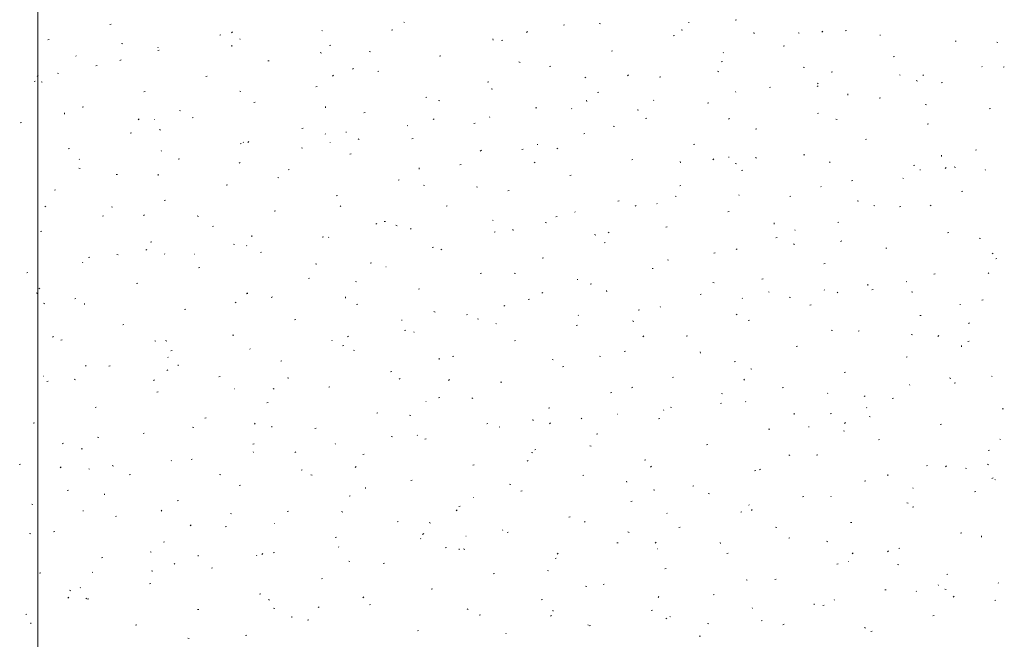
# Model space of a CAD drawing. Extents: x -740 to 300, y 62 to 1112.
# Tile 178 of 187: x -152 to -76, y 873 to 921. Entities that reach past the tile are written whole.
import ezdxf
from ezdxf.lldxf.tags import DXFTag

# ---------------------------------------------------------------- set-up
doc = ezdxf.new("R2010")
doc.units = 0
doc.layers.get('0').update_dxf_attribs({"lineweight": 13})
doc.layers.add('60- 61 allgemeine Ausstattung- 4 Terrassen', color=9, linetype='Continuous', lineweight=9, true_color=0x808080)
doc.layers.add('70 -71 Achsen- 1 Gebäudeachsen', color=7, linetype='STRICHPUNKT2-A06CPVBCL0', lineweight=18)
tags = doc.linetypes.add('STRICHPUNKT2-A06CPVBCL0', pattern=[12.7, 6.35, -3.175, 0, -3.175]).pattern_tags.tags
tags[10:11] = [DXFTag(74, 4), DXFTag(75, 0), DXFTag(340, '0'), DXFTag(46, 0.0), DXFTag(50, 0.0), DXFTag(44, 0.0), DXFTag(45, 0.0)]
tags[8:9] = [DXFTag(74, 4), DXFTag(75, 0), DXFTag(340, '0'), DXFTag(46, 0.0), DXFTag(50, 0.0), DXFTag(44, 0.0), DXFTag(45, 0.0)]
tags[6:7] = [DXFTag(74, 4), DXFTag(75, 0), DXFTag(340, '0'), DXFTag(46, 0.0), DXFTag(50, 0.0), DXFTag(44, 0.0), DXFTag(45, 0.0)]
tags[4:5] = [DXFTag(74, 4), DXFTag(75, 0), DXFTag(340, '0'), DXFTag(46, 0.0), DXFTag(50, 0.0), DXFTag(44, 0.0), DXFTag(45, 0.0)]

# ---------------------------------------------------------------- blocks, each defined once
blk = doc.blocks.new('Referenz-A06CPVBEL0')
at = {"layer": '60- 61 allgemeine Ausstattung- 4 Terrassen', "color": 0}
for p, q in [((-144.804, 920.268), (-144.708, 920.292)), ((-122.074, 920.419), (-122.107, 920.456)), ((-109.81, 920.215), (-109.715, 920.239)), ((-107.037, 920.348), (-106.946, 920.311)), ((-100.156, 920.42), (-100.112, 920.417)), ((-96.554, 920.594), (-96.459, 920.618)), ((-136.323, 919.457), (-136.227, 919.481)), ((-135.345, 919.694), (-135.417, 919.627)), ((-128.405, 919.77), (-128.438, 919.807)), ((-123.066, 919.836), (-122.971, 919.86)), ((-112.574, 919.718), (-112.646, 919.651)), ((-101.329, 919.404), (-101.234, 919.428)), ((-100.718, 919.866), (-100.624, 919.837)), ((-95.093, 919.561), (-95.103, 919.649)), ((-91.707, 919.63), (-91.616, 919.593)), ((-89.802, 919.742), (-89.874, 919.675)), ((-88.073, 919.783), (-87.978, 919.807)), ((-85.392, 919.446), (-85.348, 919.443)), ((-149.579, 919.078), (-149.483, 919.102)), ((-143.9, 918.816), (-143.809, 918.779)), ((-141.067, 918.471), (-141.1, 918.508)), ((-135.381, 918.58), (-135.391, 918.669)), ((-134.736, 919.121), (-134.769, 919.157)), ((-127.842, 918.645), (-127.746, 918.669)), ((-115.237, 919.071), (-115.247, 919.159)), ((-114.585, 919.025), (-114.49, 919.048)), ((-92.848, 918.592), (-92.753, 918.616)), ((-79.592, 918.971), (-79.497, 918.995)), ((-76.378, 918.912), (-76.287, 918.875)), ((-147.399, 917.822), (-147.432, 917.859)), ((-141.098, 918.266), (-141.002, 918.29)), ((-128.57, 918.098), (-128.479, 918.061)), ((-124.785, 918.188), (-124.691, 918.159)), ((-119.36, 917.834), (-119.265, 917.858)), ((-106.104, 918.213), (-106.009, 918.237)), ((-97.477, 918.115), (-97.46, 918.074)), ((-84.367, 917.781), (-84.272, 917.805)), ((-145.873, 917.076), (-145.777, 917.1)), ((-143.94, 917.548), (-144.02, 917.492)), ((-132.617, 917.455), (-132.521, 917.479)), ((-113.241, 917.38), (-113.149, 917.343)), ((-110.879, 917.023), (-110.784, 917.046)), ((-97.623, 917.402), (-97.528, 917.426)), ((-91.306, 916.988), (-91.212, 916.959)), ((-77.501, 917.001), (-77.534, 917.038)), ((-75.886, 916.969), (-75.791, 916.993)), ((-150.33, 916.326), (-150.402, 916.259)), ((-148.851, 916.51), (-148.757, 916.481)), ((-137.392, 916.264), (-137.296, 916.288)), ((-127.558, 916.35), (-127.63, 916.283)), ((-126.008, 916.88), (-126.088, 916.823)), ((-124.136, 916.643), (-124.04, 916.667)), ((-108.076, 916.212), (-108.157, 916.155)), ((-104.787, 916.374), (-104.859, 916.307)), ((-102.398, 916.211), (-102.303, 916.235)), ((-97.911, 916.661), (-97.82, 916.624)), ((-89.142, 916.59), (-89.047, 916.614)), ((-83.832, 916.352), (-83.865, 916.388)), ((-82.016, 916.398), (-82.088, 916.331)), ((-150.648, 915.885), (-150.552, 915.909)), ((-150.104, 915.847), (-150.012, 915.81)), ((-128.911, 915.453), (-128.815, 915.477)), ((-115.654, 915.832), (-115.559, 915.856)), ((-93.917, 915.4), (-93.822, 915.424)), ((-90.144, 915.543), (-90.225, 915.487)), ((-90.163, 915.702), (-90.196, 915.739)), ((-82.582, 915.943), (-82.49, 915.906)), ((-80.661, 915.779), (-80.566, 915.803)), ((-142.167, 915.074), (-142.071, 915.098)), ((-134.774, 915.129), (-134.683, 915.092)), ((-120.43, 914.641), (-120.334, 914.665)), ((-115.372, 915.31), (-115.278, 915.281)), ((-107.173, 915.021), (-107.078, 915.044)), ((-96.495, 915.053), (-96.527, 915.09)), ((-87.864, 914.83), (-87.873, 914.918)), ((-146.942, 913.883), (-146.846, 913.907)), ((-133.686, 914.262), (-133.59, 914.286)), ((-128.152, 913.85), (-128.162, 913.938)), ((-119.444, 914.411), (-119.353, 914.374)), ((-108.008, 914.34), (-108.018, 914.428)), ((-102.826, 914.404), (-102.859, 914.44)), ((-98.692, 914.209), (-98.597, 914.233)), ((-85.436, 914.588), (-85.341, 914.612)), ((-81.894, 914.11), (-81.799, 914.082)), ((-148.296, 913.359), (-148.306, 913.447)), ((-139.439, 913.632), (-139.345, 913.603)), ((-125.205, 913.451), (-125.109, 913.475)), ((-115.488, 913.105), (-115.521, 913.142)), ((-111.948, 913.83), (-111.853, 913.854)), ((-109.157, 913.754), (-109.19, 913.791)), ((-104.115, 913.692), (-104.024, 913.656)), ((-90.211, 913.398), (-90.116, 913.422)), ((-76.955, 913.777), (-76.86, 913.801)), ((-151.717, 912.693), (-151.621, 912.716)), ((-142.543, 912.982), (-142.615, 912.914)), ((-141.363, 912.953), (-141.319, 912.95)), ((-138.461, 913.072), (-138.365, 913.096)), ((-121.819, 912.456), (-121.852, 912.492)), ((-119.772, 913.006), (-119.844, 912.939)), ((-116.724, 912.639), (-116.628, 912.663)), ((-105.96, 912.432), (-105.866, 912.403)), ((-103.467, 913.019), (-103.372, 913.042)), ((-97.001, 913.03), (-97.073, 912.963)), ((-88.785, 912.974), (-88.694, 912.937)), ((-81.73, 912.586), (-81.635, 912.61)), ((-143.236, 911.881), (-143.14, 911.905)), ((-140.978, 912.16), (-140.886, 912.123)), ((-129.98, 912.26), (-129.884, 912.284)), ((-128.15, 911.806), (-128.183, 911.843)), ((-126.599, 911.978), (-126.555, 911.976)), ((-108.242, 911.828), (-108.147, 911.852)), ((-94.986, 912.207), (-94.891, 912.231)), ((-134.755, 911.07), (-134.659, 911.094)), ((-134.482, 911.157), (-134.514, 911.193)), ((-134.07, 911.234), (-134.151, 911.178)), ((-127.814, 911.174), (-127.798, 911.132)), ((-125.648, 911.442), (-125.557, 911.405)), ((-121.499, 911.449), (-121.403, 911.473)), ((-111.835, 911.004), (-111.791, 911.002)), ((-99.761, 911.017), (-99.666, 911.04)), ((-86.505, 911.396), (-86.41, 911.42)), ((-148.011, 910.691), (-147.915, 910.714)), ((-140.813, 910.508), (-140.846, 910.544)), ((-130.026, 910.754), (-129.932, 910.725)), ((-126.274, 910.258), (-126.178, 910.282)), ((-116.139, 910.566), (-116.219, 910.51)), ((-113.018, 910.637), (-112.922, 910.661)), ((-110.319, 910.724), (-110.227, 910.687)), ((-91.28, 910.205), (-91.185, 910.229)), ((-80.635, 910.099), (-80.644, 910.188)), ((-78.024, 910.584), (-77.929, 910.608)), ((-147.144, 909.858), (-147.177, 909.895)), ((-139.53, 909.879), (-139.434, 909.903)), ((-134.757, 909.637), (-134.829, 909.57)), ((-117.793, 909.447), (-117.697, 909.471)), ((-111.985, 909.662), (-112.057, 909.594)), ((-104.536, 909.826), (-104.441, 909.85)), ((-100.779, 909.609), (-100.788, 909.697)), ((-98.207, 909.898), (-98.287, 909.841)), ((-97.071, 910.03), (-97.027, 910.028)), ((-96.548, 909.555), (-96.453, 909.526)), ((-94.989, 910.005), (-94.898, 909.968)), ((-89.214, 909.686), (-89.286, 909.619)), ((-82.799, 909.394), (-82.704, 909.418)), ((-147.182, 909.191), (-147.09, 909.155)), ((-144.305, 908.689), (-144.209, 908.712)), ((-141.067, 908.628), (-141.077, 908.717)), ((-131.049, 909.068), (-130.953, 909.092)), ((-120.923, 909.119), (-120.933, 909.207)), ((-109.312, 908.636), (-109.216, 908.659)), ((-96.055, 909.015), (-95.96, 909.038)), ((-82.308, 909.056), (-82.263, 909.053)), ((-80.275, 909.229), (-80.356, 909.173)), ((-79.659, 909.287), (-79.568, 909.25)), ((-77.246, 909.037), (-77.279, 909.074)), ((-135.824, 907.877), (-135.728, 907.901)), ((-131.852, 908.473), (-131.761, 908.436)), ((-122.568, 908.256), (-122.472, 908.28)), ((-120.614, 907.877), (-120.52, 907.848)), ((-100.83, 907.824), (-100.735, 907.848)), ((-87.574, 908.203), (-87.479, 908.227)), ((-83.577, 908.388), (-83.61, 908.425)), ((-149.08, 907.498), (-148.985, 907.522)), ((-127.343, 907.066), (-127.247, 907.09)), ((-116.522, 907.755), (-116.431, 907.718)), ((-114.087, 907.445), (-113.991, 907.469)), ((-101.193, 907.037), (-101.102, 907)), ((-96.24, 907.089), (-96.273, 907.126)), ((-92.349, 907.013), (-92.254, 907.036)), ((-89.909, 907.739), (-89.942, 907.775)), ((-79.093, 907.392), (-78.998, 907.416)), ((-140.599, 906.687), (-140.503, 906.711)), ((-126.97, 906.293), (-127.042, 906.226)), ((-118.862, 906.254), (-118.766, 906.278)), ((-105.606, 906.634), (-105.51, 906.657)), ((-104.199, 906.317), (-104.271, 906.25)), ((-102.571, 906.44), (-102.604, 906.476)), ((-87.135, 906.677), (-87.041, 906.648)), ((-85.863, 906.318), (-85.772, 906.281)), ((-81.428, 906.341), (-81.5, 906.274)), ((-149.742, 906.269), (-149.814, 906.202)), ((-145.374, 905.496), (-145.279, 905.52)), ((-144.681, 906.199), (-144.586, 906.17)), ((-142.133, 905.589), (-142.214, 905.532)), ((-132.118, 905.875), (-132.022, 905.899)), ((-108.902, 905.791), (-108.935, 905.827)), ((-97.124, 905.822), (-97.029, 905.846)), ((-83.868, 906.201), (-83.773, 906.225)), ((-138.056, 905.504), (-137.964, 905.468)), ((-124.201, 904.921), (-124.282, 904.864)), ((-123.637, 905.064), (-123.541, 905.088)), ((-122.726, 904.786), (-122.635, 904.749)), ((-115.233, 905.141), (-115.266, 905.178)), ((-111.202, 904.999), (-111.107, 904.97)), ((-110.381, 905.443), (-110.285, 905.467)), ((-93.55, 904.878), (-93.559, 904.966)), ((-88.643, 905.011), (-88.548, 905.034)), ((-150.149, 904.306), (-150.054, 904.329)), ((-136.893, 904.685), (-136.797, 904.709)), ((-121.564, 904.492), (-121.597, 904.528)), ((-115.156, 904.252), (-115.06, 904.276)), ((-113.694, 904.388), (-113.703, 904.476)), ((-107.397, 904.068), (-107.305, 904.031)), ((-106.269, 904.252), (-106.35, 904.196)), ((-101.9, 904.632), (-101.804, 904.655)), ((-91.946, 904.427), (-91.93, 904.385)), ((-80.162, 904.199), (-80.067, 904.223)), ((-141.668, 903.494), (-141.573, 903.518)), ((-135.268, 903.321), (-135.174, 903.292)), ((-133.838, 903.898), (-133.848, 903.986)), ((-128.412, 903.873), (-128.316, 903.897)), ((-127.896, 903.842), (-127.929, 903.879)), ((-106.675, 903.441), (-106.579, 903.465)), ((-93.418, 903.82), (-93.323, 903.844)), ((-92.067, 903.35), (-91.976, 903.313)), ((-88.338, 903.584), (-88.418, 903.528)), ((-77.723, 903.799), (-77.629, 903.77)), ((-144.259, 902.536), (-144.168, 902.499)), ((-141.955, 902.925), (-142.027, 902.858)), ((-140.558, 902.544), (-140.591, 902.58)), ((-138.278, 902.563), (-138.234, 902.56)), ((-134.227, 903.193), (-134.26, 903.23)), ((-133.187, 902.683), (-133.091, 902.707)), ((-119.931, 903.062), (-119.835, 903.086)), ((-119.184, 902.949), (-119.256, 902.882)), ((-98.194, 902.63), (-98.098, 902.653)), ((-96.412, 902.973), (-96.484, 902.906)), ((-84.937, 903.009), (-84.842, 903.032)), ((-76.737, 902.631), (-76.646, 902.594)), ((-146.889, 901.894), (-146.922, 901.931)), ((-146.443, 902.304), (-146.348, 902.327)), ((-128.93, 901.817), (-128.839, 901.78)), ((-124.706, 901.871), (-124.61, 901.895)), ((-111.45, 902.25), (-111.354, 902.274)), ((-101.789, 902.121), (-101.695, 902.092)), ((-89.712, 901.818), (-89.617, 901.842)), ((-76.456, 902.197), (-76.361, 902.221)), ((-151.218, 901.113), (-151.123, 901.137)), ((-137.962, 901.492), (-137.867, 901.516)), ((-123.515, 901.589), (-123.47, 901.586)), ((-116.225, 901.06), (-116.129, 901.084)), ((-113.6, 901.099), (-113.509, 901.062)), ((-102.969, 901.439), (-102.873, 901.463)), ((-81.231, 901.007), (-81.136, 901.03)), ((-76.992, 901.074), (-77.024, 901.11)), ((-142.737, 900.302), (-142.642, 900.325)), ((-129.481, 900.681), (-129.385, 900.705)), ((-125.856, 900.443), (-125.761, 900.414)), ((-108.751, 900.615), (-108.707, 900.612)), ((-107.744, 900.248), (-107.648, 900.272)), ((-98.271, 900.381), (-98.179, 900.344)), ((-94.488, 900.628), (-94.392, 900.651)), ((-86.321, 900.147), (-86.33, 900.235)), ((-83.323, 900.424), (-83.356, 900.461)), ((-150.463, 899.567), (-150.372, 899.53)), ((-150.195, 899.944), (-150.276, 899.887)), ((-134.256, 899.49), (-134.161, 899.514)), ((-134.169, 899.581), (-134.241, 899.513)), ((-121, 899.869), (-120.904, 899.893)), ((-111.397, 899.605), (-111.469, 899.538)), ((-106.465, 899.657), (-106.474, 899.745)), ((-99.263, 899.437), (-99.167, 899.461)), ((-93.987, 899.641), (-93.943, 899.638)), ((-89.654, 899.775), (-89.687, 899.811)), ((-88.626, 899.629), (-88.698, 899.562)), ((-86.006, 899.816), (-85.911, 899.84)), ((-82.941, 899.662), (-82.85, 899.626)), ((-149.922, 898.765), (-149.828, 898.736)), ((-147.512, 899.111), (-147.417, 899.135)), ((-146.753, 898.676), (-146.762, 898.764)), ((-135.134, 898.849), (-135.042, 898.812)), ((-132.264, 899.275), (-132.344, 899.219)), ((-126.609, 899.167), (-126.618, 899.255)), ((-125.775, 898.679), (-125.679, 898.703)), ((-112.519, 899.058), (-112.423, 899.082)), ((-95.985, 899.125), (-96.018, 899.162)), ((-92.377, 899.244), (-92.283, 899.215)), ((-77.525, 899.005), (-77.43, 899.028)), ((-139.031, 898.3), (-138.936, 898.323)), ((-119.804, 898.13), (-119.713, 898.093)), ((-114.332, 898.607), (-114.413, 898.55)), ((-104.038, 898.246), (-103.942, 898.27)), ((-102.316, 898.476), (-102.349, 898.513)), ((-96.4, 897.939), (-96.481, 897.882)), ((-90.782, 898.626), (-90.686, 898.649)), ((-79.223, 898.667), (-79.179, 898.664)), ((-130.55, 897.488), (-130.455, 897.512)), ((-122.284, 897.485), (-122.267, 897.444)), ((-117.294, 897.867), (-117.198, 897.891)), ((-116.443, 897.566), (-116.349, 897.537)), ((-114.979, 897.177), (-115.011, 897.214)), ((-108.647, 897.827), (-108.68, 897.863)), ((-104.474, 897.412), (-104.383, 897.375)), ((-95.557, 897.435), (-95.461, 897.459)), ((-82.3, 897.814), (-82.205, 897.838)), ((-78.468, 897.27), (-78.549, 897.214)), ((-143.806, 897.109), (-143.711, 897.133)), ((-122.069, 896.677), (-121.973, 896.701)), ((-121.31, 896.528), (-121.343, 896.565)), ((-108.813, 897.056), (-108.717, 897.08)), ((-89.145, 896.694), (-89.054, 896.657)), ((-87.076, 896.624), (-86.98, 896.647)), ((-149.154, 896.212), (-149.225, 896.145)), ((-148.581, 895.918), (-148.486, 895.942)), ((-141.337, 895.88), (-141.246, 895.843)), ((-140.51, 895.887), (-140.416, 895.859)), ((-135.325, 896.298), (-135.23, 896.321)), ((-127.641, 895.879), (-127.674, 895.915)), ((-126.382, 896.236), (-126.454, 896.169)), ((-113.588, 895.865), (-113.492, 895.889)), ((-103.611, 896.261), (-103.683, 896.193)), ((-100.332, 896.244), (-100.236, 896.268)), ((-82.964, 896.366), (-82.87, 896.337)), ((-80.839, 896.285), (-80.911, 896.218)), ((-78.594, 895.812), (-78.499, 895.836)), ((-140.1, 895.107), (-140.005, 895.131)), ((-133.972, 895.229), (-134.005, 895.266)), ((-126.844, 895.486), (-126.749, 895.51)), ((-126.008, 895.162), (-125.917, 895.125)), ((-105.107, 895.054), (-105.011, 895.078)), ((-99.236, 894.926), (-99.245, 895.014)), ((-91.851, 895.433), (-91.755, 895.457)), ((-79.092, 895.417), (-79.101, 895.505)), ((-140.303, 894.58), (-140.336, 894.617)), ((-131.619, 894.296), (-131.524, 894.319)), ((-119.38, 894.436), (-119.389, 894.524)), ((-118.363, 894.675), (-118.267, 894.699)), ((-110.678, 894.443), (-110.587, 894.406)), ((-107.031, 894.688), (-106.937, 894.659)), ((-96.626, 894.242), (-96.53, 894.266)), ((-83.37, 894.622), (-83.274, 894.645)), ((-146.634, 893.931), (-146.667, 893.967)), ((-144.875, 893.916), (-144.78, 893.94)), ((-140.326, 893.63), (-140.407, 893.573)), ((-139.524, 893.946), (-139.533, 894.034)), ((-123.138, 893.484), (-123.043, 893.508)), ((-109.882, 893.863), (-109.786, 893.887)), ((-95.349, 893.725), (-95.257, 893.688)), ((-88.145, 893.431), (-88.049, 893.455)), ((-149.958, 893.147), (-149.913, 893.144)), ((-149.65, 892.726), (-149.555, 892.75)), ((-147.541, 892.911), (-147.45, 892.874)), ((-141.367, 892.868), (-141.439, 892.801)), ((-136.394, 893.105), (-136.299, 893.129)), ((-131.097, 893.01), (-131.003, 892.981)), ((-122.394, 892.961), (-122.475, 892.905)), ((-118.596, 892.892), (-118.668, 892.825)), ((-114.657, 892.673), (-114.561, 892.697)), ((-101.401, 893.052), (-101.305, 893.076)), ((-95.824, 892.916), (-95.896, 892.849)), ((-80.019, 893.007), (-79.928, 892.97)), ((-79.664, 892.62), (-79.568, 892.643)), ((-76.737, 893.11), (-76.77, 893.146)), ((-141.169, 891.914), (-141.074, 891.938)), ((-135.194, 892.173), (-135.15, 892.17)), ((-132.212, 892.193), (-132.12, 892.156)), ((-127.913, 892.294), (-127.818, 892.317)), ((-106.176, 891.861), (-106.08, 891.885)), ((-104.463, 892.293), (-104.543, 892.237)), ((-92.92, 892.24), (-92.824, 892.264)), ((-89.399, 891.811), (-89.432, 891.848)), ((-83.068, 892.46), (-83.101, 892.497)), ((-132.688, 891.103), (-132.593, 891.127)), ((-120.43, 891.199), (-120.386, 891.196)), ((-119.432, 891.482), (-119.337, 891.506)), ((-116.882, 891.474), (-116.791, 891.438)), ((-97.618, 891.81), (-97.524, 891.781)), ((-95.73, 891.162), (-95.763, 891.198)), ((-86.531, 891.625), (-86.612, 891.568)), ((-84.439, 891.429), (-84.343, 891.453)), ((-145.944, 890.724), (-145.849, 890.748)), ((-110.951, 890.671), (-110.855, 890.695)), ((-102.061, 890.512), (-102.094, 890.549)), ((-101.552, 890.756), (-101.461, 890.719)), ((-97.695, 891.05), (-97.599, 891.074)), ((-86.416, 890.738), (-86.399, 890.697)), ((-75.958, 890.618), (-75.862, 890.641)), ((-137.463, 889.912), (-137.368, 889.936)), ((-124.207, 890.292), (-124.112, 890.315)), ((-121.685, 890.132), (-121.591, 890.103)), ((-112.151, 889.705), (-112.16, 889.793)), ((-108.393, 889.863), (-108.426, 889.9)), ((-105.666, 890.225), (-105.622, 890.222)), ((-102.47, 889.859), (-102.374, 889.883)), ((-92.007, 890.195), (-92.016, 890.283)), ((-89.214, 890.238), (-89.118, 890.262)), ((-88.038, 889.572), (-88.11, 889.505)), ((-86.223, 890.038), (-86.132, 890.001)), ((-150.719, 889.533), (-150.624, 889.557)), ((-138.415, 889.224), (-138.324, 889.187)), ((-133.581, 889.524), (-133.652, 889.457)), ((-132.295, 889.215), (-132.304, 889.303)), ((-128.982, 889.101), (-128.887, 889.125)), ((-115.726, 889.48), (-115.631, 889.504)), ((-114.724, 889.214), (-114.757, 889.25)), ((-110.809, 889.548), (-110.881, 889.481)), ((-93.989, 889.048), (-93.893, 889.072)), ((-90.903, 889.251), (-90.858, 889.248)), ((-88.206, 888.932), (-88.112, 888.904)), ((-80.733, 889.427), (-80.637, 889.451)), ((-145.751, 888.454), (-145.657, 888.425)), ((-142.238, 888.722), (-142.143, 888.746)), ((-123.086, 888.506), (-122.994, 888.469)), ((-121.055, 888.564), (-121.088, 888.601)), ((-120.501, 888.29), (-120.406, 888.313)), ((-107.245, 888.669), (-107.149, 888.693)), ((-85.508, 888.236), (-85.412, 888.26)), ((-76.139, 888.277), (-76.095, 888.274)), ((-148.389, 887.984), (-148.469, 887.928)), ((-147.013, 887.531), (-146.918, 887.555)), ((-133.757, 887.91), (-133.662, 887.934)), ((-133.717, 887.266), (-133.75, 887.302)), ((-130.457, 887.316), (-130.538, 887.26)), ((-127.386, 887.915), (-127.419, 887.952)), ((-112.02, 887.478), (-111.925, 887.502)), ((-107.756, 887.787), (-107.665, 887.75)), ((-98.764, 887.857), (-98.668, 887.881)), ((-77.027, 887.425), (-76.931, 887.449)), ((-140.048, 886.616), (-140.081, 886.653)), ((-138.532, 886.72), (-138.437, 886.744)), ((-125.276, 887.099), (-125.181, 887.123)), ((-112.525, 886.648), (-112.606, 886.591)), ((-112.272, 887.254), (-112.178, 887.226)), ((-103.539, 886.667), (-103.443, 886.691)), ((-92.427, 887.069), (-92.335, 887.032)), ((-90.283, 887.046), (-90.187, 887.07)), ((-151.788, 886.341), (-151.693, 886.365)), ((-148.565, 886.155), (-148.637, 886.088)), ((-146.38, 885.967), (-146.413, 886.003)), ((-144.619, 886.255), (-144.528, 886.218)), ((-130.051, 885.908), (-129.956, 885.932)), ((-125.794, 886.18), (-125.866, 886.112)), ((-116.795, 886.288), (-116.7, 886.311)), ((-103.023, 886.204), (-103.095, 886.137)), ((-95.058, 885.855), (-94.962, 885.879)), ((-94.593, 885.979), (-94.674, 885.923)), ((-81.802, 886.234), (-81.706, 886.258)), ((-80.251, 886.228), (-80.323, 886.161)), ((-78.793, 886.055), (-78.699, 886.026)), ((-77.097, 886.351), (-77.006, 886.314)), ((-143.307, 885.529), (-143.212, 885.553)), ((-136.339, 885.576), (-136.245, 885.548)), ((-129.289, 885.537), (-129.198, 885.5)), ((-121.57, 885.097), (-121.475, 885.121)), ((-108.314, 885.476), (-108.219, 885.5)), ((-104.922, 884.974), (-104.931, 885.062)), ((-86.577, 885.044), (-86.481, 885.068)), ((-84.778, 885.464), (-84.787, 885.553)), ((-76.662, 885.311), (-76.742, 885.255)), ((-76.482, 885.146), (-76.515, 885.183)), ((-148.082, 884.339), (-147.987, 884.363)), ((-134.826, 884.718), (-134.731, 884.742)), ((-125.066, 884.484), (-125.075, 884.572)), ((-113.96, 884.819), (-113.869, 884.782)), ((-113.089, 884.286), (-112.994, 884.309)), ((-102.86, 884.377), (-102.766, 884.348)), ((-99.833, 884.665), (-99.737, 884.689)), ((-82.813, 884.497), (-82.846, 884.533)), ((-78.096, 884.232), (-78, 884.256)), ((-145.21, 883.993), (-145.219, 884.082)), ((-139.601, 883.527), (-139.506, 883.551)), ((-126.345, 883.906), (-126.25, 883.93)), ((-116.753, 883.796), (-116.736, 883.755)), ((-104.608, 883.474), (-104.513, 883.498)), ((-98.63, 884.1), (-98.539, 884.063)), ((-91.352, 883.853), (-91.256, 883.877)), ((-89.144, 883.847), (-89.177, 883.884)), ((-150.823, 883.286), (-150.732, 883.25)), ((-146.873, 882.758), (-146.829, 882.755)), ((-140.779, 882.811), (-140.851, 882.744)), ((-131.12, 882.716), (-131.025, 882.74)), ((-118.008, 882.835), (-118.079, 882.768)), ((-117.864, 883.095), (-117.769, 883.119)), ((-95.475, 883.198), (-95.508, 883.235)), ((-95.236, 882.86), (-95.308, 882.792)), ((-83.301, 883.382), (-83.209, 883.345)), ((-82.871, 883.042), (-82.775, 883.066)), ((-144.376, 882.337), (-144.281, 882.361)), ((-135.493, 882.568), (-135.402, 882.531)), ((-126.926, 882.699), (-126.832, 882.67)), ((-109.383, 882.284), (-109.288, 882.307)), ((-101.807, 882.549), (-101.84, 882.585)), ((-96.127, 882.663), (-96.031, 882.687)), ((-138.519, 881.671), (-138.6, 881.614)), ((-135.895, 881.525), (-135.8, 881.549)), ((-132.11, 881.784), (-132.065, 881.781)), ((-122.639, 881.904), (-122.544, 881.928)), ((-120.164, 881.85), (-120.072, 881.813)), ((-114.469, 881.25), (-114.502, 881.286)), ((-108.138, 881.899), (-108.171, 881.936)), ((-100.902, 881.472), (-100.807, 881.496)), ((-93.447, 881.499), (-93.353, 881.47)), ((-87.646, 881.851), (-87.55, 881.875)), ((-150.993, 881.021), (-150.899, 880.992)), ((-149.152, 881.146), (-149.056, 881.17)), ((-127.414, 880.714), (-127.319, 880.738)), ((-120.8, 880.601), (-120.833, 880.637)), ((-120.588, 881.002), (-120.668, 880.946)), ((-117.346, 880.81), (-117.301, 880.807)), ((-114.158, 881.093), (-114.063, 881.117)), ((-104.834, 881.132), (-104.743, 881.095)), ((-92.421, 880.661), (-92.325, 880.685)), ((-79.165, 881.04), (-79.069, 881.064)), ((-77.549, 880.734), (-77.558, 880.822)), ((-140.67, 880.335), (-140.575, 880.359)), ((-127.131, 879.951), (-127.164, 879.988)), ((-118.933, 879.902), (-118.838, 879.926)), ((-117.837, 879.753), (-117.846, 879.841)), ((-117.514, 879.821), (-117.42, 879.792)), ((-105.677, 880.282), (-105.582, 880.305)), ((-102.656, 880.334), (-102.737, 880.278)), ((-102.582, 879.836), (-102.538, 879.833)), ((-97.693, 880.243), (-97.702, 880.331)), ((-89.504, 880.413), (-89.413, 880.376)), ((-83.94, 879.849), (-83.844, 879.873)), ((-145.446, 879.144), (-145.35, 879.168)), ((-141.697, 879.599), (-141.606, 879.562)), ((-137.981, 879.263), (-137.99, 879.351)), ((-133.462, 879.302), (-133.495, 879.338)), ((-132.992, 879.467), (-133.064, 879.4)), ((-132.189, 879.523), (-132.094, 879.547)), ((-110.452, 879.091), (-110.357, 879.115)), ((-110.221, 879.491), (-110.293, 879.424)), ((-97.196, 879.47), (-97.101, 879.494)), ((-87.45, 879.515), (-87.522, 879.448)), ((-84.724, 879.666), (-84.805, 879.609)), ((-139.794, 878.652), (-139.827, 878.689)), ((-136.964, 878.333), (-136.869, 878.357)), ((-126.367, 878.881), (-126.276, 878.844)), ((-123.708, 878.712), (-123.613, 878.736)), ((-101.971, 878.28), (-101.876, 878.303)), ((-88.715, 878.659), (-88.619, 878.683)), ((-87.818, 878.862), (-87.774, 878.859)), ((-84.035, 878.621), (-83.941, 878.593)), ((-150.221, 877.954), (-150.125, 877.977)), ((-146.125, 878.003), (-146.158, 878.04)), ((-141.58, 878.143), (-141.486, 878.114)), ((-128.483, 877.521), (-128.388, 877.545)), ((-115.227, 877.901), (-115.132, 877.924)), ((-111.038, 878.163), (-110.947, 878.126)), ((-95.708, 877.444), (-95.617, 877.408)), ((-93.49, 877.468), (-93.395, 877.492)), ((-80.234, 877.847), (-80.138, 877.871)), ((-147.09, 876.854), (-147.074, 876.813)), ((-141.74, 877.142), (-141.644, 877.166)), ((-120.002, 876.71), (-119.907, 876.734)), ((-108.101, 876.943), (-108.007, 876.915)), ((-106.746, 877.089), (-106.651, 877.113)), ((-85.009, 876.657), (-84.913, 876.681)), ((-80.885, 877.049), (-80.868, 877.008)), ((-80.379, 876.726), (-80.287, 876.689)), ((-76.227, 877.182), (-76.26, 877.219)), ((-147.977, 876.099), (-148.049, 876.031)), ((-147.901, 876.631), (-147.809, 876.594)), ((-146.582, 876.025), (-146.663, 875.969)), ((-146.515, 875.952), (-146.419, 875.976)), ((-133.258, 876.331), (-133.163, 876.355)), ((-132.571, 875.912), (-132.48, 875.875)), ((-125.206, 876.123), (-125.278, 876.056)), ((-111.521, 875.899), (-111.426, 875.922)), ((-102.434, 876.147), (-102.506, 876.08)), ((-98.265, 876.278), (-98.17, 876.301)), ((-88.89, 875.884), (-88.922, 875.92)), ((-82.558, 876.533), (-82.591, 876.569)), ((-79.663, 876.171), (-79.735, 876.104)), ((-138.034, 875.14), (-137.938, 875.164)), ((-132.168, 875.265), (-132.074, 875.237)), ((-128.65, 875.357), (-128.731, 875.3)), ((-124.777, 875.519), (-124.682, 875.543)), ((-117.242, 875.194), (-117.15, 875.157)), ((-95.221, 875.234), (-95.254, 875.271)), ((-90.464, 875.512), (-90.473, 875.601)), ((-89.784, 875.466), (-89.689, 875.49)), ((-76.528, 875.845), (-76.432, 875.869)), ((-151.29, 874.761), (-151.194, 874.785)), ((-130.752, 874.532), (-130.761, 874.62)), ((-116.296, 874.708), (-116.201, 874.732)), ((-110.718, 874.689), (-110.799, 874.632)), ((-110.608, 875.022), (-110.617, 875.11)), ((-103.04, 875.087), (-102.945, 875.111)), ((-101.912, 874.476), (-101.821, 874.439)), ((-101.552, 874.585), (-101.585, 874.621)), ((-81.303, 874.655), (-81.207, 874.679)), ((-150.896, 874.041), (-150.905, 874.13)), ((-142.809, 873.95), (-142.713, 873.974)), ((-129.552, 874.329), (-129.457, 874.353)), ((-107.883, 873.935), (-107.916, 873.972)), ((-107.815, 873.897), (-107.72, 873.92)), ((-98.689, 874.066), (-98.595, 874.037)), ((-94.559, 874.276), (-94.464, 874.299)), ((-92.787, 874.02), (-92.867, 873.964)), ((-86.582, 873.757), (-86.491, 873.72)), ((-138.775, 872.944), (-138.684, 872.907)), ((-134.328, 873.138), (-134.232, 873.162)), ((-121.071, 873.517), (-120.976, 873.541)), ((-114.214, 873.286), (-114.247, 873.323)), ((-99.334, 873.085), (-99.239, 873.109)), ((-86.078, 873.464), (-85.983, 873.488))]:
    blk.add_line(p, q, dxfattribs=at)
at = {"layer": '70 -71 Achsen- 1 Gebäudeachsen', "color": 0, "linetype": 'STRICHPUNKT2-A06CPVBCL0', "ltscale": 0.18}
blk.add_line((-150.356, 1084.852), (-150.356, 85.412), dxfattribs=at)

msp = doc.modelspace()

# ---------------------------------------------------------------- block references
at = {"color": 8, "lineweight": 13, "ltscale": 0.13, "true_color": 0x808080}
msp.add_blockref('Referenz-A06CPVBEL0', (0, 0), dxfattribs=at)

doc.saveas('drawing.dxf')
